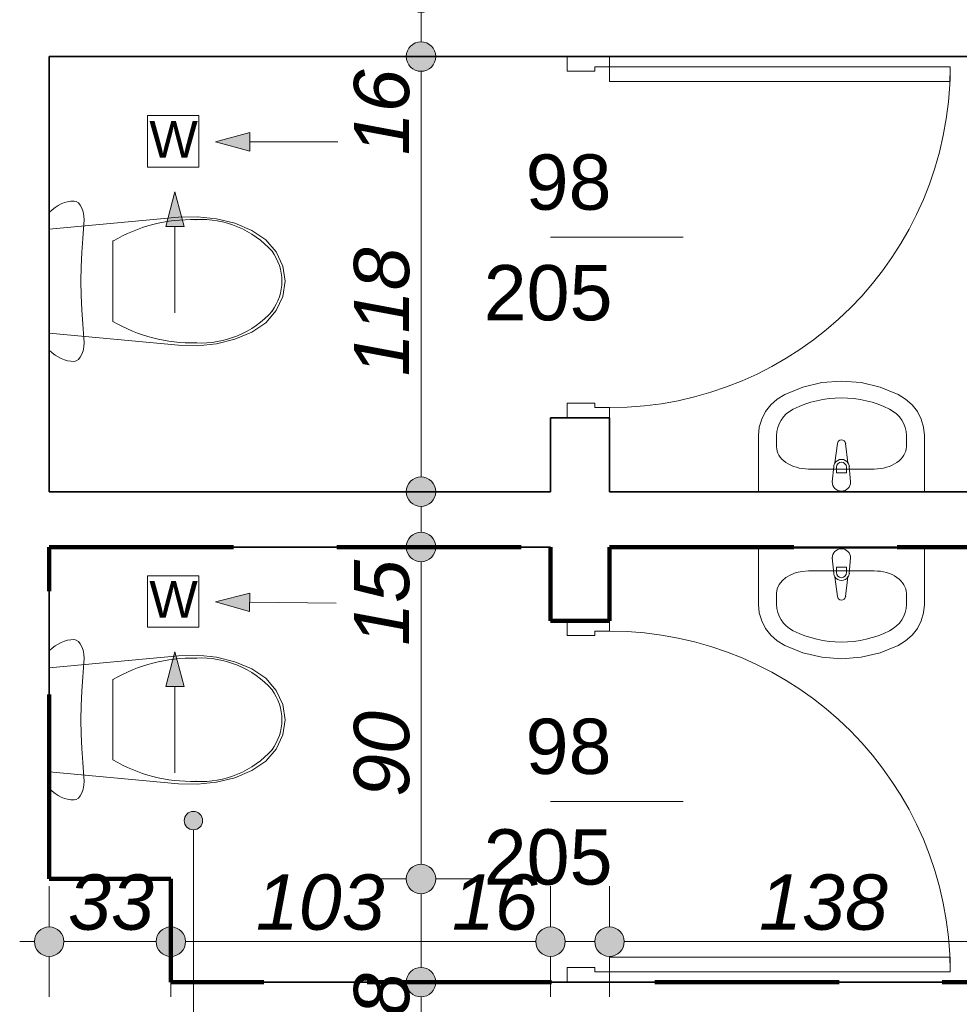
# Model space of a CAD drawing. Header units: millimetres. Extents: x -50073 to 84772, y -78870 to -35317.
# Tile 83 of 125: x 28235 to 30783, y -58831 to -56161. Entities that reach past the tile are written whole.
import ezdxf

# ---------------------------------------------------------------- set-up
doc = ezdxf.new("R2010")
doc.units = ezdxf.units.MM
doc.header["$MEASUREMENT"] = 0
doc.linetypes.add('Przerywana długa', pattern=[780, 500, -280])
doc.layers.add('_podkład', color=7, linetype='Continuous')
doc.layers.add('Wymiarowanie - Ogólne', color=7, linetype='Continuous')
for name, color, linetype, lineweight in [('_podkład_Nr_pióra__1', 7, 'Continuous', 0), ('Drzwi ArchiCAD_Nr_pióra__1', 7, 'Continuous', 0), ('Instalacje - Went_Klim_Nr_pióra__42', 150, 'Continuous', 13), ('Konstrukcja - Ściany zew_Nr_pióra__6', 7, 'Continuous', 35), ('Wnetrze - Sanitariaty_Nr_pióra__22', 8, 'Continuous', 13), ('Wymiarowanie - Ogólne_Nr_pióra__82', 114, 'Continuous', 13), ('Znaczniki drzwi ArchiCADa_Nr_pióra__1', 7, 'Continuous', 0), ('Znaczniki drzwi ArchiCADa_Nr_pióra__7', 7, 'Continuous', 70)]:
    doc.layers.add(name, color=color, linetype=linetype, lineweight=lineweight)
doc.styles.add('GENERATED_STYLE_1', font='txt')
doc.styles.add('GENERATED_STYLE_3', font='txt')
doc.dimstyles.new('GENERATED_STYLE__1', dxfattribs={"dimtxt": 150, "dimasz": 152, "dimexe": 0.18, "dimexo": 0, "dimgap": 0.09, "dimtad": 1, "dimlfac": 0.1, "dimzin": 0, "dimdsep": 46, "dimtxsty": 'GENERATED_STYLE_3', "dimblk": 'ARROWHEAD_11', "dimblk1": 'ARROWHEAD_11', "dimblk2": 'ARROWHEAD_11', "dimcen": 0.09, "dimclrd": 114, "dimclre": 114, "dimclrt": 114, "dimazin": 0, "dimtfac": 1, "dimtdec": 4, "dimtmove": 0, "dimatfit": 3, "dimfxl": 1, "dimtolj": 1, "dimtzin": 0, "dimarcsym": 0})
doc.dimstyles.new('GENERATED_STYLE__2', dxfattribs={"dimtxt": 150, "dimasz": 152, "dimexe": 0.18, "dimexo": 0, "dimgap": 0.09, "dimtad": 1, "dimtih": 1, "dimtoh": 1, "dimlfac": 0.1, "dimzin": 0, "dimdsep": 46, "dimtxsty": 'GENERATED_STYLE_3', "dimblk": 'ARROWHEAD_11', "dimblk1": 'ARROWHEAD_11', "dimblk2": 'ARROWHEAD_11', "dimcen": 0.09, "dimclrd": 114, "dimclre": 114, "dimclrt": 114, "dimazin": 0, "dimtfac": 1, "dimtdec": 4, "dimtmove": 0, "dimatfit": 3, "dimfxl": 1, "dimtolj": 1, "dimtzin": 0, "dimarcsym": 0})
doc.dimstyles.new('GENERATED_STYLE__3', dxfattribs={"dimtxt": 150, "dimasz": 152, "dimexe": 0.18, "dimexo": 0, "dimgap": 0.09, "dimtad": 1, "dimlfac": 0.1, "dimzin": 0, "dimdsep": 46, "dimtxsty": 'GENERATED_STYLE_3', "dimblk": 'ARROWHEAD_11', "dimblk1": 'ARROWHEAD_11', "dimblk2": 'ARROWHEAD_11', "dimcen": 0.09, "dimclrd": 114, "dimclre": 114, "dimclrt": 114, "dimazin": 0, "dimtfac": 1, "dimtdec": 4, "dimtmove": 2, "dimatfit": 3, "dimfxl": 1, "dimtolj": 1, "dimtzin": 0, "dimarcsym": 0})

# ---------------------------------------------------------------- blocks, each defined once
blk = doc.blocks.new('*D313')
at = {"layer": 'Wymiarowanie - Ogólne_Nr_pióra__82', "linetype": 'Continuous'}
for points in [[(29363.2, -58490.7), (29360.1, -58475.4), (29351.4, -58462.4), (29338.5, -58453.7), (29323.2, -58450.7), (29307.9, -58453.7), (29294.9, -58462.4), (29286.2, -58475.4), (29283.2, -58490.7), (29286.2, -58506), (29294.9, -58519), (29307.9, -58527.6), (29323.2, -58530.7), (29338.5, -58527.6), (29351.4, -58519), (29360.1, -58506)], [(29363.2, -58770.7), (29360.1, -58755.4), (29351.4, -58742.4), (29338.5, -58733.7), (29323.2, -58730.7), (29307.9, -58733.7), (29294.9, -58742.4), (29286.2, -58755.4), (29283.2, -58770.7), (29286.2, -58786), (29294.9, -58799), (29307.9, -58807.6), (29323.2, -58810.7), (29338.5, -58807.6), (29351.4, -58799), (29360.1, -58786)]]:
    blk.add_hatch(color=256, dxfattribs=at).paths.add_polyline_path(points)
for p, q in [((29283.2, -58490.7), (29173.2, -58490.7)), ((29473.2, -58490.7), (29363.2, -58490.7)), ((29323.2, -58730.7), (29323.2, -58530.7)), ((29283.2, -58770.7), (29173.2, -58770.7)), ((29473.2, -58770.7), (29363.2, -58770.7)), ((29323.2, -58850.7), (29323.2, -58810.7))]:
    blk.add_line(p, q, dxfattribs=at)
for centre in [(29323.2, -58490.7), (29323.2, -58770.7)]:
    blk.add_circle(centre, 40, dxfattribs=at)
at = {"layer": 'Wymiarowanie - Ogólne_Nr_pióra__82', "insert": (29293.2, -58978.8), "char_height": 150, "attachment_point": 7, "rotation": 90, "style": 'GENERATED_STYLE_3'}
blk.add_mtext('\\A1;{\\fArial|b0|i1|c238|p38;28}', dxfattribs=at)
blk = doc.blocks.new('ARROWHEAD_11')
at = {"color": 0, "linetype": 'Continuous', "lineweight": 0}
blk.add_line((0, 0), (-1, 0), dxfattribs=at)
at = {"color": 0, "linetype": 'Continuous', "lineweight": 0, "const_width": 0.25, "flags": 128}
blk.add_lwpolyline([(-0.125, 0, 1), (0.125, 0, 1)], format="xyb", close=True, dxfattribs=at)
blk = doc.blocks.new('*D314')
at = {"layer": 'Wymiarowanie - Ogólne_Nr_pióra__82', "linetype": 'Continuous'}
for points in [[(29363.2, -57590.7), (29360.1, -57575.4), (29351.4, -57562.4), (29338.5, -57553.7), (29323.2, -57550.7), (29307.9, -57553.7), (29294.9, -57562.4), (29286.2, -57575.4), (29283.2, -57590.7), (29286.2, -57606), (29294.9, -57619), (29307.9, -57627.6), (29323.2, -57630.7), (29338.5, -57627.6), (29351.4, -57619), (29360.1, -57606)], [(29363.2, -58490.7), (29360.1, -58475.4), (29351.4, -58462.4), (29338.5, -58453.7), (29323.2, -58450.7), (29307.9, -58453.7), (29294.9, -58462.4), (29286.2, -58475.4), (29283.2, -58490.7), (29286.2, -58506), (29294.9, -58519), (29307.9, -58527.6), (29323.2, -58530.7), (29338.5, -58527.6), (29351.4, -58519), (29360.1, -58506)]]:
    blk.add_hatch(color=256, dxfattribs=at).paths.add_polyline_path(points)
for p, q in [((29283.2, -57590.7), (29173.2, -57590.7)), ((29473.2, -57590.7), (29363.2, -57590.7)), ((29323.2, -58450.7), (29323.2, -57630.7)), ((29283.2, -58490.7), (29173.2, -58490.7)), ((29473.2, -58490.7), (29363.2, -58490.7))]:
    blk.add_line(p, q, dxfattribs=at)
for centre in [(29323.2, -57590.7), (29323.2, -58490.7)]:
    blk.add_circle(centre, 40, dxfattribs=at)
at = {"layer": 'Wymiarowanie - Ogólne_Nr_pióra__82', "char_height": 150, "attachment_point": 7, "rotation": 90, "style": 'GENERATED_STYLE_3'}
for s, insert in [('\\A1;{\\fArial|b0|i1|c238|p38;15}', (29293.2, -57858.3)), ('\\A1;{\\fArial|b0|i1|c238|p38;90}', (29293.2, -58268.3))]:
    blk.add_mtext(s, dxfattribs=dict(at, insert=insert))
blk = doc.blocks.new('*D315')
at = {"layer": 'Wymiarowanie - Ogólne_Nr_pióra__82', "linetype": 'Continuous'}
for points in [[(29363.2, -57440.7), (29360.1, -57425.4), (29351.4, -57412.4), (29338.5, -57403.7), (29323.2, -57400.7), (29307.9, -57403.7), (29294.9, -57412.4), (29286.2, -57425.4), (29283.2, -57440.7), (29286.2, -57456), (29294.9, -57469), (29307.9, -57477.6), (29323.2, -57480.7), (29338.5, -57477.6), (29351.4, -57469), (29360.1, -57456)], [(29363.2, -57590.7), (29360.1, -57575.4), (29351.4, -57562.4), (29338.5, -57553.7), (29323.2, -57550.7), (29307.9, -57553.7), (29294.9, -57562.4), (29286.2, -57575.4), (29283.2, -57590.7), (29286.2, -57606), (29294.9, -57619), (29307.9, -57627.6), (29323.2, -57630.7), (29338.5, -57627.6), (29351.4, -57619), (29360.1, -57606)]]:
    blk.add_hatch(color=256, dxfattribs=at).paths.add_polyline_path(points)
for p, q in [((29283.2, -57440.7), (29173.2, -57440.7)), ((29473.2, -57440.7), (29363.2, -57440.7)), ((29323.2, -57550.7), (29323.2, -57480.7)), ((29283.2, -57590.7), (29173.2, -57590.7)), ((29473.2, -57590.7), (29363.2, -57590.7))]:
    blk.add_line(p, q, dxfattribs=at)
for centre in [(29323.2, -57440.7), (29323.2, -57590.7)]:
    blk.add_circle(centre, 40, dxfattribs=at)
blk = doc.blocks.new('*D316')
at = {"layer": 'Wymiarowanie - Ogólne_Nr_pióra__82', "linetype": 'Continuous'}
for points in [[(29363.2, -56260.7), (29360.1, -56245.4), (29351.4, -56232.4), (29338.5, -56223.7), (29323.2, -56220.7), (29307.9, -56223.7), (29294.9, -56232.4), (29286.2, -56245.4), (29283.2, -56260.7), (29286.2, -56276), (29294.9, -56289), (29307.9, -56297.6), (29323.2, -56300.7), (29338.5, -56297.6), (29351.4, -56289), (29360.1, -56276)], [(29363.2, -57440.7), (29360.1, -57425.4), (29351.4, -57412.4), (29338.5, -57403.7), (29323.2, -57400.7), (29307.9, -57403.7), (29294.9, -57412.4), (29286.2, -57425.4), (29283.2, -57440.7), (29286.2, -57456), (29294.9, -57469), (29307.9, -57477.6), (29323.2, -57480.7), (29338.5, -57477.6), (29351.4, -57469), (29360.1, -57456)]]:
    blk.add_hatch(color=256, dxfattribs=at).paths.add_polyline_path(points)
for p, q in [((29283.2, -56260.7), (29173.2, -56260.7)), ((29473.2, -56260.7), (29363.2, -56260.7)), ((29323.2, -57400.7), (29323.2, -56300.7)), ((29283.2, -57440.7), (29173.2, -57440.7)), ((29473.2, -57440.7), (29363.2, -57440.7))]:
    blk.add_line(p, q, dxfattribs=at)
for centre in [(29323.2, -56260.7), (29323.2, -57440.7)]:
    blk.add_circle(centre, 40, dxfattribs=at)
at = {"layer": 'Wymiarowanie - Ogólne_Nr_pióra__82', "char_height": 150, "attachment_point": 7, "rotation": 90, "style": 'GENERATED_STYLE_3'}
for s, insert in [('\\A1;{\\fArial|b0|i1|c238|p38;16}', (29293.2, -56528.3)), ('\\A1;{\\fArial|b0|i1|c238|p38;118}', (29293.2, -57127.7))]:
    blk.add_mtext(s, dxfattribs=dict(at, insert=insert))
blk = doc.blocks.new('*D317')
at = {"layer": 'Wymiarowanie - Ogólne_Nr_pióra__82', "linetype": 'Continuous'}
for points in [[(29363.2, -56100.7), (29360.1, -56085.4), (29351.4, -56072.4), (29338.5, -56063.7), (29323.2, -56060.7), (29307.9, -56063.7), (29294.9, -56072.4), (29286.2, -56085.4), (29283.2, -56100.7), (29286.2, -56116), (29294.9, -56129), (29307.9, -56137.6), (29323.2, -56140.7), (29338.5, -56137.6), (29351.4, -56129), (29360.1, -56116)], [(29363.2, -56260.7), (29360.1, -56245.4), (29351.4, -56232.4), (29338.5, -56223.7), (29323.2, -56220.7), (29307.9, -56223.7), (29294.9, -56232.4), (29286.2, -56245.4), (29283.2, -56260.7), (29286.2, -56276), (29294.9, -56289), (29307.9, -56297.6), (29323.2, -56300.7), (29338.5, -56297.6), (29351.4, -56289), (29360.1, -56276)]]:
    blk.add_hatch(color=256, dxfattribs=at).paths.add_polyline_path(points)
for p, q in [((29283.2, -56100.7), (29173.2, -56100.7)), ((29473.2, -56100.7), (29363.2, -56100.7)), ((29323.2, -56220.7), (29323.2, -56140.7)), ((29283.2, -56260.7), (29173.2, -56260.7)), ((29473.2, -56260.7), (29363.2, -56260.7))]:
    blk.add_line(p, q, dxfattribs=at)
for centre in [(29323.2, -56100.7), (29323.2, -56260.7)]:
    blk.add_circle(centre, 40, dxfattribs=at)
blk = doc.blocks.new('*D379')
at = {"layer": 'Wymiarowanie - Ogólne_Nr_pióra__82', "linetype": 'Continuous'}
for points in [[(28354.6, -58660.6), (28351.6, -58645.2), (28342.9, -58632.3), (28329.9, -58623.6), (28314.6, -58620.6), (28299.3, -58623.6), (28286.3, -58632.3), (28277.6, -58645.2), (28274.6, -58660.6), (28277.6, -58675.9), (28286.3, -58688.8), (28299.3, -58697.5), (28314.6, -58700.6), (28329.9, -58697.5), (28342.9, -58688.8), (28351.6, -58675.9)], [(28684.6, -58660.6), (28681.6, -58645.2), (28672.9, -58632.3), (28659.9, -58623.6), (28644.6, -58620.6), (28629.3, -58623.6), (28616.3, -58632.3), (28607.6, -58645.2), (28604.6, -58660.6), (28607.6, -58675.9), (28616.3, -58688.8), (28629.3, -58697.5), (28644.6, -58700.6), (28659.9, -58697.5), (28672.9, -58688.8), (28681.6, -58675.9)]]:
    blk.add_hatch(color=256, dxfattribs=at).paths.add_polyline_path(points)
for p, q in [((28314.6, -58620.6), (28314.6, -58510.6)), ((28644.6, -58620.6), (28644.6, -58510.6)), ((28234.6, -58660.6), (28274.6, -58660.6)), ((28354.6, -58660.6), (28604.6, -58660.6)), ((28314.6, -58810.6), (28314.6, -58700.6)), ((28644.6, -58810.6), (28644.6, -58700.6))]:
    blk.add_line(p, q, dxfattribs=at)
for centre in [(28314.6, -58660.6), (28644.6, -58660.6)]:
    blk.add_circle(centre, 40, dxfattribs=at)
at = {"layer": 'Wymiarowanie - Ogólne_Nr_pióra__82', "insert": (28365.8, -58630.6), "char_height": 150, "attachment_point": 7, "style": 'GENERATED_STYLE_3'}
blk.add_mtext('\\A1;{\\fArial|b0|i1|c238|p38;33}', dxfattribs=at)
blk = doc.blocks.new('*D380')
at = {"layer": 'Wymiarowanie - Ogólne_Nr_pióra__82', "linetype": 'Continuous'}
for points in [[(28684.6, -58660.6), (28681.6, -58645.2), (28672.9, -58632.3), (28659.9, -58623.6), (28644.6, -58620.6), (28629.3, -58623.6), (28616.3, -58632.3), (28607.6, -58645.2), (28604.6, -58660.6), (28607.6, -58675.9), (28616.3, -58688.8), (28629.3, -58697.5), (28644.6, -58700.6), (28659.9, -58697.5), (28672.9, -58688.8), (28681.6, -58675.9)], [(29714.6, -58660.6), (29711.6, -58645.2), (29702.9, -58632.3), (29689.9, -58623.6), (29674.6, -58620.6), (29659.3, -58623.6), (29646.3, -58632.3), (29637.6, -58645.2), (29634.6, -58660.6), (29637.6, -58675.9), (29646.3, -58688.8), (29659.3, -58697.5), (29674.6, -58700.6), (29689.9, -58697.5), (29702.9, -58688.8), (29711.6, -58675.9)]]:
    blk.add_hatch(color=256, dxfattribs=at).paths.add_polyline_path(points)
for p, q in [((28644.6, -58620.6), (28644.6, -58510.6)), ((29674.6, -58620.6), (29674.6, -58510.6)), ((28684.6, -58660.6), (29634.6, -58660.6)), ((28644.6, -58810.6), (28644.6, -58700.6)), ((29674.6, -58810.6), (29674.6, -58700.6))]:
    blk.add_line(p, q, dxfattribs=at)
for centre in [(28644.6, -58660.6), (29674.6, -58660.6)]:
    blk.add_circle(centre, 40, dxfattribs=at)
at = {"layer": 'Wymiarowanie - Ogólne_Nr_pióra__82', "char_height": 150, "attachment_point": 7, "style": 'GENERATED_STYLE_3'}
for s, insert in [('\\A1;{\\fArial|b0|i1|c238|p38;103}', (28875, -58630.6)), ('\\A1;{\\fArial|b0|i1|c238|p38;16}', (29406.9, -58630.6))]:
    blk.add_mtext(s, dxfattribs=dict(at, insert=insert))
blk = doc.blocks.new('*D381')
at = {"layer": 'Wymiarowanie - Ogólne_Nr_pióra__82', "linetype": 'Continuous'}
for points in [[(29714.6, -58660.6), (29711.6, -58645.2), (29702.9, -58632.3), (29689.9, -58623.6), (29674.6, -58620.6), (29659.3, -58623.6), (29646.3, -58632.3), (29637.6, -58645.2), (29634.6, -58660.6), (29637.6, -58675.9), (29646.3, -58688.8), (29659.3, -58697.5), (29674.6, -58700.6), (29689.9, -58697.5), (29702.9, -58688.8), (29711.6, -58675.9)], [(29874.6, -58660.6), (29871.6, -58645.2), (29862.9, -58632.3), (29849.9, -58623.6), (29834.6, -58620.6), (29819.3, -58623.6), (29806.3, -58632.3), (29797.6, -58645.2), (29794.6, -58660.6), (29797.6, -58675.9), (29806.3, -58688.8), (29819.3, -58697.5), (29834.6, -58700.6), (29849.9, -58697.5), (29862.9, -58688.8), (29871.6, -58675.9)]]:
    blk.add_hatch(color=256, dxfattribs=at).paths.add_polyline_path(points)
for p, q in [((29674.6, -58620.6), (29674.6, -58510.6)), ((29834.6, -58620.6), (29834.6, -58510.6)), ((29714.6, -58660.6), (29794.6, -58660.6)), ((29674.6, -58810.6), (29674.6, -58700.6)), ((29834.6, -58810.6), (29834.6, -58700.6))]:
    blk.add_line(p, q, dxfattribs=at)
for centre in [(29674.6, -58660.6), (29834.6, -58660.6)]:
    blk.add_circle(centre, 40, dxfattribs=at)
blk = doc.blocks.new('*D382')
at = {"layer": 'Wymiarowanie - Ogólne_Nr_pióra__82', "linetype": 'Continuous'}
for points in [[(29874.6, -58660.6), (29871.6, -58645.2), (29862.9, -58632.3), (29849.9, -58623.6), (29834.6, -58620.6), (29819.3, -58623.6), (29806.3, -58632.3), (29797.6, -58645.2), (29794.6, -58660.6), (29797.6, -58675.9), (29806.3, -58688.8), (29819.3, -58697.5), (29834.6, -58700.6), (29849.9, -58697.5), (29862.9, -58688.8), (29871.6, -58675.9)], [(31254.6, -58660.6), (31251.6, -58645.2), (31242.9, -58632.3), (31229.9, -58623.6), (31214.6, -58620.6), (31199.3, -58623.6), (31186.3, -58632.3), (31177.6, -58645.2), (31174.6, -58660.6), (31177.6, -58675.9), (31186.3, -58688.8), (31199.3, -58697.5), (31214.6, -58700.6), (31229.9, -58697.5), (31242.9, -58688.8), (31251.6, -58675.9)]]:
    blk.add_hatch(color=256, dxfattribs=at).paths.add_polyline_path(points)
for p, q in [((29834.6, -58620.6), (29834.6, -58510.6)), ((31214.6, -58620.6), (31214.6, -58510.6)), ((29874.6, -58660.6), (31174.6, -58660.6)), ((29834.6, -58810.6), (29834.6, -58700.6)), ((31214.6, -58810.6), (31214.6, -58700.6))]:
    blk.add_line(p, q, dxfattribs=at)
for centre in [(29834.6, -58660.6), (31214.6, -58660.6)]:
    blk.add_circle(centre, 40, dxfattribs=at)
at = {"layer": 'Wymiarowanie - Ogólne_Nr_pióra__82', "char_height": 150, "attachment_point": 7, "style": 'GENERATED_STYLE_3'}
for s, insert in [('\\A1;{\\fArial|b0|i1|c238|p38;138}', (30240, -58630.6)), ('\\A1;{\\fArial|b0|i1|c238|p38;16}', (30946.9, -58630.6))]:
    blk.add_mtext(s, dxfattribs=dict(at, insert=insert))

msp = doc.modelspace()

# ---------------------------------------------------------------- hatches: boundary and pattern name
at = {"layer": '_podkład', "linetype": 'Continuous', "lineweight": 0, "true_color": 0x000000}
msp.add_hatch(color=18, dxfattribs=at).paths.add_polyline_path([(28730.927, -58332.554), (28729.024, -58322.986), (28723.605, -58314.876), (28715.494, -58309.457), (28705.927, -58307.554), (28696.36, -58309.457), (28688.249, -58314.876), (28682.83, -58322.986), (28680.927, -58332.554), (28682.83, -58342.121), (28688.249, -58350.231), (28696.36, -58355.65), (28705.927, -58357.554), (28715.494, -58355.65), (28723.605, -58350.231), (28729.024, -58342.121)])
at = {"layer": 'Instalacje - Went_Klim_Nr_pióra__42', "linetype": 'Continuous'}
for points in [[(28765.332, -56492.001), (28858.634, -56517.001), (28858.634, -56467.001)], [(28655.621, -56627.802), (28630.621, -56721.103), (28680.621, -56721.103)], [(28765.332, -57739.458), (28858.382, -57765.381), (28858.877, -57715.383)], [(28655.621, -57875.259), (28630.621, -57968.56), (28680.621, -57968.56)]]:
    msp.add_hatch(color=256, dxfattribs=at).paths.add_polyline_path(points)

# ---------------------------------------------------------------- linework, layer by layer
at = {"color": 10, "linetype": 'Przerywana długa', "lineweight": 106}
msp.add_lwpolyline([(28314.596, -58490.678), (28314.596, -57590.678), (29674.596, -57590.678), (29674.596, -57790.678), (29834.596, -57790.678), (29834.596, -57590.678), (31214.596, -57590.678), (31237.096, -58770.678), (28644.596, -58770.678), (28644.596, -58490.678), (28314.596, -58490.678)], dxfattribs=at)
at = {"layer": '_podkład_Nr_pióra__1', "linetype": 'Continuous'}
msp.add_line((28705.927, -59261.559), (28705.927, -58357.554), dxfattribs=at)
msp.add_circle((28705.927, -58332.554), 25, dxfattribs=at)
at = {"layer": 'Drzwi ArchiCAD_Nr_pióra__1', "linetype": 'Continuous'}
for p, q in [((29719.596, -56260.678), (29834.596, -56260.678)), ((29719.596, -56300.678), (29719.596, -56260.678)), ((29834.596, -56260.678), (29719.596, -56260.678)), ((29834.596, -56260.678), (29834.596, -56288.678)), ((29794.596, -56300.678), (29719.596, -56300.678)), ((29834.596, -56288.678), (29794.596, -56288.678)), ((29794.596, -56288.678), (29794.596, -56300.678)), ((30758.596, -56288.678), (29834.596, -56288.678)), ((29834.596, -56288.678), (29834.596, -56328.678)), ((30758.596, -56328.678), (30758.596, -56288.678)), ((29834.596, -56328.678), (30758.596, -56328.678)), ((29719.596, -57200.678), (29794.596, -57200.678)), ((29719.596, -57240.678), (29719.596, -57200.678)), ((29794.596, -57200.678), (29794.596, -57212.678)), ((29794.596, -57212.678), (29834.596, -57212.678)), ((29834.596, -57212.678), (29834.596, -57240.678)), ((29834.596, -57240.678), (29719.596, -57240.678)), ((29834.596, -57240.678), (29719.596, -57240.678)), ((29834.596, -57790.678), (29719.596, -57790.678)), ((29719.596, -57790.678), (29719.596, -57830.678)), ((29834.596, -57790.678), (29719.596, -57790.678)), ((29834.596, -57818.678), (29834.596, -57790.678)), ((29719.596, -57830.678), (29794.596, -57830.678)), ((29794.596, -57830.678), (29794.596, -57818.678)), ((29794.596, -57818.678), (29834.596, -57818.678)), ((29834.596, -58742.678), (29834.596, -58702.678)), ((29834.596, -58702.678), (30758.596, -58702.678)), ((30758.596, -58702.678), (30758.596, -58742.678)), ((29794.596, -58730.678), (29719.596, -58730.678)), ((29719.596, -58730.678), (29719.596, -58770.678)), ((29794.596, -58742.678), (29794.596, -58730.678)), ((29834.596, -58742.678), (29794.596, -58742.678)), ((29834.596, -58770.678), (29834.596, -58742.678)), ((30758.596, -58742.678), (29834.596, -58742.678)), ((29719.596, -58770.678), (29834.596, -58770.678)), ((29834.596, -58770.678), (29719.596, -58770.678))]:
    msp.add_line(p, q, dxfattribs=at)
for centre, start, end in [((29834.596, -56288.678), 270, 0), ((29834.596, -58742.678), 0, 90)]:
    msp.add_arc(centre, 924, start, end, dxfattribs=at)
at = {"layer": 'Instalacje - Went_Klim_Nr_pióra__42', "linetype": 'Continuous'}
for p, q in [((28580.993, -56420.835), (28580.993, -56560.835)), ((28720.993, -56420.835), (28580.993, -56420.835)), ((28720.993, -56560.835), (28720.993, -56420.835)), ((28765.332, -56492.001), (28858.634, -56467.001)), ((28858.634, -56467.001), (28858.634, -56517.001)), ((28765.332, -56492.001), (28858.634, -56517.001)), ((29097.303, -56492.001), (28858.634, -56492.001)), ((28580.993, -56560.835), (28720.993, -56560.835)), ((28655.621, -56627.802), (28630.621, -56721.103)), ((28655.621, -56627.802), (28680.621, -56721.103)), ((28680.621, -56721.103), (28630.621, -56721.103)), ((28655.621, -56955.494), (28655.621, -56721.103)), ((28580.993, -57668.292), (28580.993, -57808.292)), ((28720.993, -57668.292), (28580.993, -57668.292)), ((28720.993, -57808.292), (28720.993, -57668.292)), ((28765.332, -57739.458), (28858.877, -57715.383)), ((28858.877, -57715.383), (28858.382, -57765.381)), ((28765.332, -57739.458), (28858.382, -57765.381)), ((29093.009, -57742.702), (28858.629, -57740.382)), ((28580.993, -57808.292), (28720.993, -57808.292)), ((28655.621, -57875.259), (28630.621, -57968.56)), ((28655.621, -57875.259), (28680.621, -57968.56)), ((28680.621, -57968.56), (28630.621, -57968.56)), ((28655.621, -58202.951), (28655.621, -57968.56))]:
    msp.add_line(p, q, dxfattribs=at)
at = {"layer": 'Konstrukcja - Ściany zew_Nr_pióra__6', "linetype": 'Continuous'}
for p, q in [((29719.596, -56260.678), (29674.596, -56260.678)), ((29834.596, -56260.678), (29719.596, -56260.678)), ((29719.596, -57240.678), (29674.596, -57240.678)), ((29834.596, -57240.678), (29719.596, -57240.678)), ((29719.596, -57790.678), (29674.596, -57790.678)), ((29834.596, -57790.678), (29719.596, -57790.678)), ((29719.596, -58770.678), (29674.596, -58770.678)), ((29834.596, -58770.678), (29719.596, -58770.678))]:
    msp.add_line(p, q, dxfattribs=at)
at = {"layer": 'Konstrukcja - Ściany zew_Nr_pióra__6', "linetype": 'Continuous', "flags": 128}
for points in [[(28314.596, -57440.678), (28314.596, -56260.678)], [(28314.596, -56260.678), (28984.596, -56260.678)], [(28984.596, -56260.678), (31214.596, -56260.678)], [(29674.596, -57240.678), (29674.596, -57440.678)], [(29834.596, -57440.678), (29834.596, -57240.678)], [(29674.596, -57440.678), (28314.596, -57440.678)], [(31214.596, -57440.678), (29834.596, -57440.678)], [(28314.596, -58490.678), (28314.596, -57590.678)], [(28314.596, -57590.678), (29674.596, -57590.678)], [(29674.596, -57590.678), (29674.596, -57790.678)], [(29834.596, -57590.678), (31214.596, -57590.678)], [(29834.596, -57790.678), (29834.596, -57590.678)], [(28644.596, -58490.678), (28314.596, -58490.678)], [(28644.596, -58770.678), (28644.596, -58490.678)], [(29674.596, -58770.678), (28644.596, -58770.678)], [(31214.596, -58770.678), (29834.596, -58770.678)]]:
    msp.add_lwpolyline(points, dxfattribs=at)
at = {"layer": 'Wnetrze - Sanitariaty_Nr_pióra__22', "linetype": 'Continuous'}
for p, q in [((28364.575, -56654.323), (28355.924, -56656.759)), ((28373.287, -56652.858), (28364.575, -56654.323)), ((28382.029, -56652.369), (28373.287, -56652.858)), ((28388.083, -56653.652), (28382.029, -56652.369)), ((28393.841, -56657.437), (28388.083, -56653.652)), ((28322.509, -56676), (28314.596, -56683.101)), ((28330.626, -56669.795), (28322.509, -56676)), ((28338.92, -56664.509), (28330.626, -56669.795)), ((28347.362, -56660.158), (28338.92, -56664.509)), ((28355.924, -56656.759), (28347.362, -56660.158)), ((28399.023, -56663.539), (28393.841, -56657.437)), ((28403.375, -56671.662), (28399.023, -56663.539)), ((28406.685, -56681.407), (28403.375, -56671.662)), ((28408.791, -56692.299), (28406.685, -56681.407)), ((28314.596, -56683.101), (28314.596, -57056.637)), ((28664.979, -56696.521), (28314.596, -56728.894)), ((28409.591, -56703.807), (28408.791, -56692.299)), ((28409.045, -56715.369), (28409.591, -56703.807)), ((28716.676, -56694.958), (28664.979, -56696.521)), ((28768.022, -56700.445), (28716.676, -56694.958)), ((28817.768, -56712.851), (28768.022, -56700.445)), ((28314.596, -56728.894), (28314.596, -57010.844)), ((28405.486, -56753.654), (28409.045, -56715.369)), ((28864.707, -56731.871), (28817.768, -56712.851)), ((28901.902, -56757.469), (28864.707, -56731.871)), ((28402.937, -56792.23), (28405.486, -56753.654)), ((28487.64, -56760.928), (28487.64, -56869.869)), ((28930.42, -56790.512), (28901.902, -56757.469)), ((28919.147, -56788.793), (28919.146, -56788.793)), ((28401.405, -56831.001), (28402.937, -56792.23)), ((28948.38, -56828.821), (28930.42, -56790.512)), ((28400.894, -56869.869), (28401.405, -56831.001)), ((28954.597, -56869.869), (28948.38, -56828.821)), ((28401.405, -56908.738), (28400.894, -56869.869)), ((28487.64, -56869.869), (28487.64, -56978.811)), ((28945.957, -56869.868), (28945.957, -56869.869)), ((28948.38, -56910.918), (28954.597, -56869.869)), ((28402.937, -56947.509), (28401.405, -56908.738)), ((28930.42, -56949.226), (28948.38, -56910.918)), ((28405.486, -56986.085), (28402.937, -56947.509)), ((28901.902, -56982.269), (28930.42, -56949.226)), ((28409.045, -57024.369), (28405.486, -56986.085)), ((28864.707, -57007.867), (28901.902, -56982.269)), ((28314.596, -57010.844), (28664.979, -57043.217)), ((28409.591, -57035.931), (28409.045, -57024.369)), ((28768.022, -57039.293), (28817.768, -57026.888)), ((28817.768, -57026.888), (28864.707, -57007.867)), ((28406.685, -57058.332), (28408.791, -57047.439)), ((28408.791, -57047.439), (28409.591, -57035.931)), ((28664.979, -57043.217), (28716.676, -57044.78)), ((28716.676, -57044.78), (28768.022, -57039.293)), ((28314.596, -57056.637), (28322.509, -57063.738)), ((28322.509, -57063.738), (28330.626, -57069.943)), ((28330.626, -57069.943), (28338.92, -57075.229)), ((28338.92, -57075.229), (28347.362, -57079.58)), ((28347.362, -57079.58), (28355.924, -57082.979)), ((28355.924, -57082.979), (28364.575, -57085.415)), ((28388.083, -57086.086), (28393.841, -57082.301)), ((28393.841, -57082.301), (28399.023, -57076.199)), ((28399.023, -57076.199), (28403.375, -57068.077)), ((28403.375, -57068.077), (28406.685, -57058.332)), ((28364.575, -57085.415), (28373.287, -57086.881)), ((28373.287, -57086.881), (28382.029, -57087.369)), ((28382.029, -57087.369), (28388.083, -57086.086)), ((30309.811, -57176.951), (30358.705, -57156.99)), ((30358.705, -57156.99), (30410.471, -57144.791)), ((30410.471, -57144.791), (30463.692, -57140.687)), ((30463.692, -57140.687), (30516.913, -57144.791)), ((30516.913, -57144.791), (30568.678, -57156.99)), ((30568.678, -57156.99), (30617.572, -57176.951)), ((30272.06, -57205.073), (30289.578, -57189.438)), ((30289.578, -57189.438), (30309.811, -57176.951)), ((30617.572, -57176.951), (30637.806, -57189.438)), ((30637.806, -57189.438), (30655.324, -57205.073)), ((30257.818, -57223.358), (30272.06, -57205.073)), ((30655.324, -57205.073), (30669.566, -57223.358)), ((30247.307, -57243.706), (30257.818, -57223.358)), ((30669.566, -57223.358), (30680.077, -57243.706)), ((30238.692, -57287.951), (30240.863, -57265.469)), ((30240.863, -57265.469), (30247.307, -57243.706)), ((30680.077, -57243.706), (30686.521, -57265.469)), ((30686.521, -57265.469), (30688.692, -57287.951)), ((30238.692, -57440.678), (30238.692, -57287.951)), ((30287.605, -57318.496), (30287.605, -57287.951)), ((30639.779, -57318.496), (30639.779, -57287.951)), ((30688.692, -57287.951), (30688.692, -57440.678)), ((30445.962, -57362.666), (30452.592, -57309.732)), ((30474.792, -57309.732), (30481.421, -57362.666)), ((30438.692, -57414.132), (30442.692, -57372.18)), ((30450.092, -57374.351), (30450.092, -57389.222)), ((30477.292, -57389.222), (30477.292, -57374.351)), ((30484.692, -57372.18), (30488.692, -57414.132)), ((30552.811, -57379.132), (30374.572, -57379.132)), ((30450.092, -57389.222), (30477.292, -57389.222)), ((30688.692, -57440.678), (30238.692, -57440.678)), ((30238.692, -57593.802), (30238.692, -57746.53)), ((30688.692, -57593.802), (30238.692, -57593.802)), ((30688.692, -57746.53), (30688.692, -57593.802)), ((30438.692, -57620.348), (30442.692, -57662.301)), ((30484.692, -57662.301), (30488.692, -57620.348)), ((30552.811, -57655.348), (30374.572, -57655.348)), ((30450.092, -57660.129), (30450.092, -57645.258)), ((30450.092, -57645.258), (30477.292, -57645.258)), ((30477.292, -57645.258), (30477.292, -57660.129)), ((30445.962, -57671.814), (30452.592, -57724.748)), ((30474.792, -57724.748), (30481.421, -57671.814)), ((30287.605, -57715.984), (30287.605, -57746.53)), ((30639.779, -57715.984), (30639.779, -57746.53)), ((30238.692, -57746.53), (30240.863, -57769.011)), ((30686.521, -57769.011), (30688.692, -57746.53)), ((30240.863, -57769.011), (30247.307, -57790.774)), ((30680.077, -57790.774), (30686.521, -57769.011)), ((30247.307, -57790.774), (30257.818, -57811.122)), ((30669.566, -57811.122), (30680.077, -57790.774)), ((30257.818, -57811.122), (30272.06, -57829.407)), ((30272.06, -57829.407), (30289.578, -57845.042)), ((30637.806, -57845.042), (30655.324, -57829.407)), ((30655.324, -57829.407), (30669.566, -57811.122)), ((28338.92, -57853.694), (28330.626, -57858.98)), ((28347.362, -57849.344), (28338.92, -57853.694)), ((28355.924, -57845.944), (28347.362, -57849.344)), ((28364.575, -57843.508), (28355.924, -57845.944)), ((28373.287, -57842.043), (28364.575, -57843.508)), ((28382.029, -57841.554), (28373.287, -57842.043)), ((28388.083, -57842.837), (28382.029, -57841.554)), ((28393.841, -57846.622), (28388.083, -57842.837)), ((28399.023, -57852.725), (28393.841, -57846.622)), ((28403.375, -57860.847), (28399.023, -57852.725)), ((30289.578, -57845.042), (30309.811, -57857.53)), ((30617.572, -57857.53), (30637.806, -57845.042)), ((28322.509, -57865.185), (28314.596, -57872.286)), ((28314.596, -57872.286), (28314.596, -58245.823)), ((28330.626, -57858.98), (28322.509, -57865.185)), ((28406.685, -57870.592), (28403.375, -57860.847)), ((28408.791, -57881.484), (28406.685, -57870.592)), ((28409.591, -57892.993), (28408.791, -57881.484)), ((28716.676, -57884.143), (28664.979, -57885.706)), ((28768.022, -57889.631), (28716.676, -57884.143)), ((30309.811, -57857.53), (30358.705, -57877.49)), ((30358.705, -57877.49), (30410.471, -57889.69)), ((30516.913, -57889.69), (30568.678, -57877.49)), ((30568.678, -57877.49), (30617.572, -57857.53)), ((28664.979, -57885.706), (28314.596, -57918.079)), ((28405.486, -57942.839), (28409.045, -57904.554)), ((28409.045, -57904.554), (28409.591, -57892.993)), ((28817.768, -57902.036), (28768.022, -57889.631)), ((28864.707, -57921.057), (28817.768, -57902.036)), ((30410.471, -57889.69), (30463.692, -57893.793)), ((30463.692, -57893.793), (30516.913, -57889.69)), ((28314.596, -57918.079), (28314.596, -58200.029)), ((28901.902, -57946.654), (28864.707, -57921.057)), ((28402.937, -57981.415), (28405.486, -57942.839)), ((28487.64, -57950.113), (28487.64, -58059.054)), ((28930.42, -57979.697), (28901.902, -57946.654)), ((28401.405, -58020.186), (28402.937, -57981.415)), ((28919.147, -57977.978), (28919.146, -57977.978)), ((28948.38, -58018.006), (28930.42, -57979.697)), ((28400.894, -58059.054), (28401.405, -58020.186)), ((28954.597, -58059.054), (28948.38, -58018.006)), ((28401.405, -58097.923), (28400.894, -58059.054)), ((28487.64, -58059.054), (28487.64, -58167.996)), ((28945.957, -58059.053), (28945.957, -58059.054)), ((28948.38, -58100.103), (28954.597, -58059.054)), ((28402.937, -58136.694), (28401.405, -58097.923)), ((28930.42, -58138.411), (28948.38, -58100.103)), ((28405.486, -58175.27), (28402.937, -58136.694)), ((28901.902, -58171.454), (28930.42, -58138.411)), ((28409.045, -58213.554), (28405.486, -58175.27)), ((28864.707, -58197.052), (28901.902, -58171.454)), ((28314.596, -58200.029), (28664.979, -58232.403)), ((28817.768, -58216.073), (28864.707, -58197.052)), ((28408.791, -58236.624), (28409.591, -58225.116)), ((28409.591, -58225.116), (28409.045, -58213.554)), ((28716.676, -58233.966), (28768.022, -58228.478)), ((28768.022, -58228.478), (28817.768, -58216.073)), ((28314.596, -58245.823), (28322.509, -58252.924)), ((28322.509, -58252.924), (28330.626, -58259.128)), ((28399.023, -58265.384), (28403.375, -58257.262)), ((28403.375, -58257.262), (28406.685, -58247.517)), ((28406.685, -58247.517), (28408.791, -58236.624)), ((28664.979, -58232.403), (28716.676, -58233.966)), ((28330.626, -58259.128), (28338.92, -58264.415)), ((28338.92, -58264.415), (28347.362, -58268.765)), ((28347.362, -58268.765), (28355.924, -58272.164)), ((28355.924, -58272.164), (28364.575, -58274.601)), ((28364.575, -58274.601), (28373.287, -58276.066)), ((28373.287, -58276.066), (28382.029, -58276.555)), ((28382.029, -58276.555), (28388.083, -58275.272)), ((28388.083, -58275.272), (28393.841, -58271.487)), ((28393.841, -58271.487), (28399.023, -58265.384))]:
    msp.add_line(p, q, dxfattribs=at)
for centre, radius, start, end in [((28702.533, -57127.965), 425.383, 88.646069, 120.348234), ((28726.9, -56959.33), 256.976, 41.575502, 93.195152), ((28807.355, -56870.681), 138.562, 0.335594, 36.222811), ((28807.352, -56869.056), 138.565, 323.777196, 359.664414), ((28726.9, -56780.409), 256.976, 266.804848, 318.424498), ((28702.533, -56611.774), 425.383, 239.651766, 271.353931), ((30463.692, -57311.123), 11.187, 7.138925, 172.861075), ((30463.692, -57374.08), 21.086, 147.228975, 174.830393), ((30463.692, -57374.08), 21.086, 32.771025, 147.228975), ((30463.692, -57374.351), 13.6, 0, 180), ((30463.692, -57374.08), 21.086, 5.169607, 32.771025), ((30463.692, -57414.132), 25, 180, 0), ((30463.692, -57620.348), 25, 0, 180), ((30463.692, -57660.401), 21.086, 185.169607, 212.771025), ((30463.692, -57660.129), 13.6, 180, 0), ((30463.692, -57660.401), 21.086, 327.228975, 354.830393), ((30463.692, -57660.401), 21.086, 212.771025, 327.228975), ((30463.692, -57723.357), 11.187, 187.138925, 352.861075), ((28702.533, -58317.15), 425.383, 88.646069, 120.348234), ((28726.9, -58148.515), 256.976, 41.575502, 93.195152), ((28807.355, -58059.866), 138.562, 0.335594, 36.222811), ((28807.352, -58058.241), 138.565, 323.777196, 359.664414), ((28726.9, -57969.594), 256.976, 266.804848, 318.424498), ((28702.533, -57800.959), 425.383, 239.651766, 271.353931)]:
    msp.add_arc(centre, radius, start, end, dxfattribs=at)
for centre, major_axis, ratio, start_param, end_param in [((30463.692, -57440.678), (273.913, 0), 0.92929293, 1.07382149, 2.06777117), ((30374.553, -57287.951), (86.948, 0), 0.92929293, 2.06777116, 3.14159265), ((30552.831, -57287.951), (86.948, 0), 0.92929293, 0, 1.0738215), ((30374.67, -57318.496), (87.049, 0), 0.69657392, 3.14159265, 4.71238898), ((30552.713, -57318.496), (87.049, 0), 0.69657392, 4.71238898, 6.28318531), ((30374.67, -57715.984), (87.049, 0), 0.69657392, 1.57079633, 3.14159265), ((30552.713, -57715.984), (87.049, 0), 0.69657392, 0, 1.57079633), ((30374.553, -57746.53), (86.948, 0), 0.92929293, 3.14159265, 4.21541415), ((30552.831, -57746.53), (86.948, 0), 0.92929293, 5.20936381, 6.28318531), ((30463.692, -57593.802), (273.913, 0), 0.92929293, 4.21541414, 5.20936382)]:
    msp.add_ellipse(centre, major_axis=major_axis, ratio=ratio, start_param=start_param, end_param=end_param, dxfattribs=at)
for p in [(28712.581, -56702.833), (28487.64, -56760.928), (28919.146, -56950.946), (28712.581, -57036.905), (30474.792, -57309.732), (30445.962, -57362.666), (30484.692, -57372.18), (30438.692, -57414.132), (30438.692, -57620.348), (30484.692, -57662.301), (30445.962, -57671.814), (30474.792, -57724.748), (28712.581, -57892.018), (28487.64, -57950.113), (28919.146, -58140.131), (28712.581, -58226.091)]:
    msp.add_point(p, dxfattribs=at)
at = {"layer": 'Znaczniki drzwi ArchiCADa_Nr_pióra__1', "linetype": 'Continuous'}
for p, q in [((30034.596, -56750.678), (29674.596, -56750.678)), ((30034.596, -58280.678), (29674.596, -58280.678))]:
    msp.add_line(p, q, dxfattribs=at)

# ---------------------------------------------------------------- texts
at = {"layer": 'Instalacje - Went_Klim_Nr_pióra__42', "linetype": 'Continuous', "char_height": 100, "attachment_point": 4, "style": 'GENERATED_STYLE_1'}
for insert in [(28586.078, -56485.12), (28586.078, -57732.577)]:
    msp.add_mtext('\\A1;{\\fArial|b0|i0|c238|p38;W}', dxfattribs=dict(at, insert=insert))
at = {"layer": 'Znaczniki drzwi ArchiCADa_Nr_pióra__7', "char_height": 150, "attachment_point": 7, "style": 'GENERATED_STYLE_1'}
for s, insert in [('\\A1;{\\fArial|b0|i0|c238|p38;98}', (29606.939, -56678.146)), ('\\A1;{\\fArial|b0|i0|c238|p38;205}', (29493.111, -56978.146)), ('\\A1;{\\fArial|b0|i0|c238|p38;98}', (29606.939, -58208.146)), ('\\A1;{\\fArial|b0|i0|c238|p38;205}', (29493.111, -58508.146))]:
    msp.add_mtext(s, dxfattribs=dict(at, insert=insert))

# ---------------------------------------------------------------- dimensions: what is measured, and where the dimension line sits
at = {"layer": 'Wymiarowanie - Ogólne', "color": 114, "linetype": 'Continuous', "lineweight": 13}
for base, p1, p2, dimstyle, picture, middle in [((29323.158, -56100.678), (28314.596, -56260.678), (29072.884, -56100.678), 'GENERATED_STYLE__1', '*D317', (29218.158, -56414.507)), ((29323.158, -56260.678), (28314.596, -57440.678), (28314.596, -56260.678), 'GENERATED_STYLE__1', '*D316', (29218.158, -56964.507)), ((29323.158, -57440.678), (28314.596, -57590.678), (28314.596, -57440.678), 'GENERATED_STYLE__1', '*D315', (29218.158, -57744.507)), ((29323.158, -57590.678), (28314.596, -58490.678), (28314.596, -57590.678), 'GENERATED_STYLE__1', '*D314', (29218.158, -58154.507)), ((29323.158, -58490.678), (28644.596, -58770.678), (28314.596, -58490.678), 'GENERATED_STYLE__3', '*D313', (29218.158, -58864.976))]:
    dim = msp.add_linear_dim(base=base, p1=p1, p2=p2, angle=90, dimstyle=dimstyle, dxfattribs=at)
    dim.commit()
    dim.dimension.update_dxf_attribs({"geometry": picture, "text_midpoint": middle, "dimtype": 160, "text_rotation": 90})
for base, p1, p2, picture, middle in [((28644.596, -58660.55), (28314.596, -58526.211), (28644.596, -58526.211), '*D379', (28479.596, -58555.55)), ((29674.596, -58660.55), (28644.596, -58526.211), (29674.596, -58806.211), '*D380', (29045.767, -58555.55)), ((31214.596, -58660.55), (29834.596, -58806.211), (31214.596, -58806.211), '*D382', (30410.767, -58555.55)), ((29834.596, -58660.55), (29674.596, -58806.211), (29834.596, -58806.211), '*D381', (29520.767, -58555.55))]:
    dim = msp.add_linear_dim(base=base, p1=p1, p2=p2, dimstyle='GENERATED_STYLE__2', dxfattribs=at)
    dim.commit()
    dim.dimension.update_dxf_attribs({"geometry": picture, "text_midpoint": middle, "dimtype": 160})

doc.saveas('drawing.dxf')
